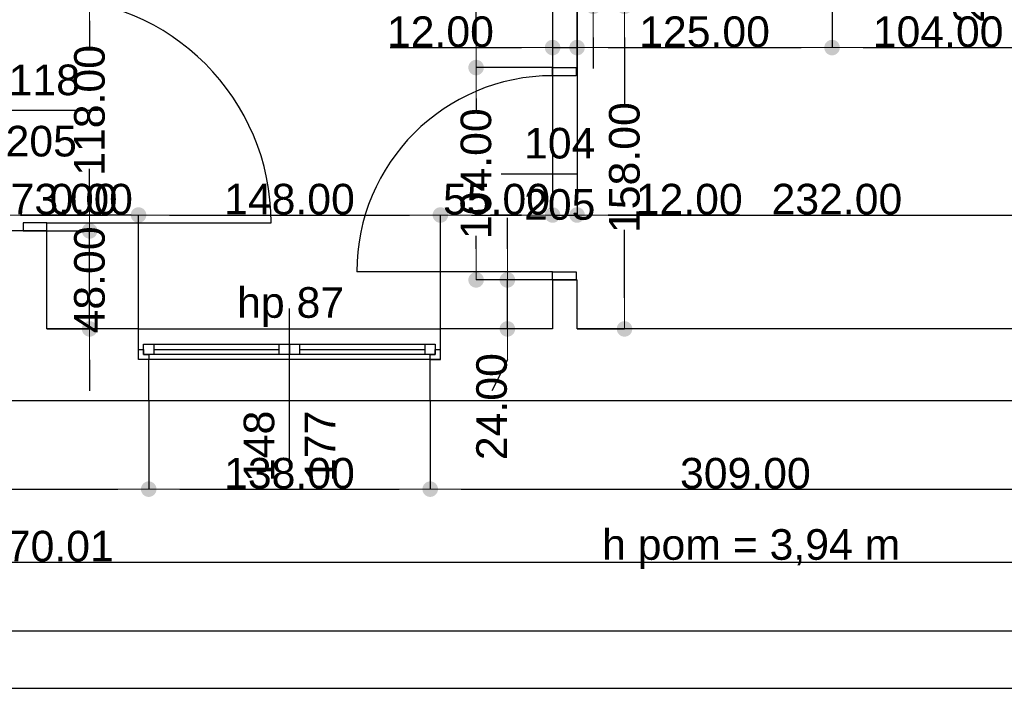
# Model space of a CAD drawing. Header units: millimetres. Extents: x -175445 to -20415, y -559200 to 231527.
# Tile 110 of 256: x -103991 to -99164, y -180731 to -177456. Entities that reach past the tile are written whole.
import ezdxf

# ---------------------------------------------------------------- set-up
doc = ezdxf.new("R2010")
doc.units = ezdxf.units.MM
doc.header["$MEASUREMENT"] = 0
doc.linetypes.add('Wipeout_Contour', pattern=[1000, 0, -1000])
for name, color, linetype in [('Drzwi', 7, 'Continuous'), ('Obiekt', 7, 'Continuous'), ('Okno', 7, 'Continuous'), ('Strop', 7, 'Continuous'), ('Tekst', 7, 'Continuous'), ('Wymiary', 9, 'Continuous'), ('Ściana', 7, 'Continuous')]:
    doc.layers.add(name, color=color, linetype=linetype)
doc.styles.add('Arial', font='txt')
doc.styles.add('Times new roman', font='txt')
doc.dimstyles.new('GENERATED_STYLE__1', dxfattribs={"dimtxt": 150, "dimasz": 152, "dimexe": 0.18, "dimexo": 0, "dimgap": 0.09, "dimtad": 1, "dimtih": 1, "dimtoh": 1, "dimlfac": 0.1, "dimzin": 0, "dimdsep": 46, "dimtxsty": 'Arial', "dimblk": 'ARROWHEAD_11', "dimblk1": 'ARROWHEAD_11', "dimblk2": 'ARROWHEAD_11', "dimcen": 0.09, "dimclrd": 256, "dimclre": 256, "dimclrt": 256, "dimazin": 0, "dimtfac": 1, "dimtdec": 4, "dimtmove": 0, "dimatfit": 3, "dimfxl": 1, "dimtolj": 1, "dimtzin": 0, "dimarcsym": 0})
doc.dimstyles.new('GENERATED_STYLE__2', dxfattribs={"dimtxt": 150, "dimasz": 152, "dimexe": 0.18, "dimexo": 0, "dimgap": 0.09, "dimtad": 1, "dimlfac": 0.1, "dimzin": 0, "dimdsep": 46, "dimtxsty": 'Arial', "dimblk": 'ARROWHEAD_11', "dimblk1": 'ARROWHEAD_11', "dimblk2": 'ARROWHEAD_11', "dimcen": 0.09, "dimclrd": 256, "dimclre": 256, "dimclrt": 256, "dimazin": 0, "dimtfac": 1, "dimtdec": 4, "dimtmove": 0, "dimatfit": 3, "dimfxl": 1, "dimtolj": 1, "dimtzin": 0, "dimarcsym": 0})

# ---------------------------------------------------------------- blocks, each defined once
blk = doc.blocks.new('ARROWHEAD_11')
at = {"color": 0, "linetype": 'Continuous', "lineweight": 0}
blk.add_line((0, 0), (-1, 0), dxfattribs=at)
at = {"color": 0, "linetype": 'Continuous', "lineweight": 0, "const_width": 0.25, "flags": 128}
blk.add_lwpolyline([(-0.125, 0, 1), (0.125, 0, 1)], format="xyb", close=True, dxfattribs=at)
blk = doc.blocks.new('*D1118')
at = {"layer": 'Defpoints', "color": 0}
for p in [(-104138, -178412.8), (-104418, -178970.6), (-104138, -178970.6)]:
    blk.add_point(p, dxfattribs=at)
at = {"layer": 'Wymiary', "lineweight": -2}
for p, q in [((-105230.3, -178412.8), (-104722, -178412.8)), ((-104722, -178412.8), (-104570, -178412.8)), ((-104418, -178970.6), (-104418, -178412.6)), ((-104418, -178412.8), (-104138, -178412.8)), ((-104138, -178970.6), (-104138, -178412.6)), ((-103986, -178412.8), (-103834, -178412.8))]:
    blk.add_line(p, q, dxfattribs=at)
at = {"layer": 'Wymiary', "lineweight": -2, "xscale": 152, "yscale": 152, "zscale": 152}
blk.add_blockref('ARROWHEAD_11', (-104418, -178412.8), dxfattribs=at)
at = {"layer": 'Wymiary', "lineweight": -2, "xscale": 152, "yscale": 152, "zscale": 152, "rotation": 180}
blk.add_blockref('ARROWHEAD_11', (-104138, -178412.8), dxfattribs=at)
at = {"layer": 'Wymiary', "lineweight": 13, "insert": (-104976.2, -178336.1), "char_height": 150, "attachment_point": 5, "style": 'Arial'}
blk.add_mtext('\\A1;28.00', dxfattribs=at)
blk = doc.blocks.new('*D1119')
at = {"layer": 'Defpoints', "color": 0}
for p in [(-104138, -178412.8), (-104138, -178810.6), (-104138, -178970.6)]:
    blk.add_point(p, dxfattribs=at)
at = {"layer": 'Wymiary', "lineweight": -2}
for p, q in [((-104290, -178412.8), (-104442, -178412.8)), ((-104138, -178970.6), (-104138, -178412.6)), ((-104138, -178810.6), (-104138, -178412.6)), ((-104138, -178412.8), (-104138, -178412.8)), ((-103834, -178412.8), (-103986, -178412.8)), ((-103444.8, -178412.8), (-103834, -178412.8))]:
    blk.add_line(p, q, dxfattribs=at)
at = {"layer": 'Wymiary', "lineweight": -2, "xscale": 152, "yscale": 152, "zscale": 152}
blk.add_blockref('ARROWHEAD_11', (-104138, -178412.8), dxfattribs=at)
at = {"layer": 'Wymiary', "lineweight": -2, "xscale": 152, "yscale": 152, "zscale": 152, "rotation": 180}
blk.add_blockref('ARROWHEAD_11', (-104138, -178412.8), dxfattribs=at)
at = {"layer": 'Wymiary', "lineweight": 13, "insert": (-103639.4, -178336.1), "char_height": 150, "attachment_point": 5, "style": 'Arial'}
blk.add_mtext('\\A1;0.00', dxfattribs=at)
blk = doc.blocks.new('*D1120')
at = {"layer": 'Defpoints', "color": 0}
for p in [(-103408, -178412.8), (-104138, -178810.6), (-103408, -178970.6)]:
    blk.add_point(p, dxfattribs=at)
at = {"layer": 'Wymiary', "lineweight": -2}
for p, q in [((-104138, -178810.6), (-104138, -178412.6)), ((-103986, -178412.8), (-103560, -178412.8)), ((-103408, -178970.6), (-103408, -178412.6))]:
    blk.add_line(p, q, dxfattribs=at)
at = {"layer": 'Wymiary', "lineweight": -2, "xscale": 152, "yscale": 152, "zscale": 152, "rotation": 180}
blk.add_blockref('ARROWHEAD_11', (-104138, -178412.8), dxfattribs=at)
at = {"layer": 'Wymiary', "lineweight": -2, "xscale": 152, "yscale": 152, "zscale": 152}
blk.add_blockref('ARROWHEAD_11', (-103408, -178412.8), dxfattribs=at)
at = {"layer": 'Wymiary', "lineweight": 13, "insert": (-103773, -178336), "char_height": 150, "attachment_point": 5, "style": 'Arial'}
blk.add_mtext('\\A1;73.00', dxfattribs=at)
blk = doc.blocks.new('*D1121')
at = {"layer": 'Defpoints', "color": 0}
for p in [(-101928, -178412.8), (-103408, -178970.6), (-101928, -178970.6)]:
    blk.add_point(p, dxfattribs=at)
at = {"layer": 'Wymiary', "lineweight": -2}
for p, q in [((-103408, -178970.6), (-103408, -178412.6)), ((-103256, -178412.8), (-102080, -178412.8)), ((-101928, -178970.6), (-101928, -178412.6))]:
    blk.add_line(p, q, dxfattribs=at)
at = {"layer": 'Wymiary', "lineweight": -2, "xscale": 152, "yscale": 152, "zscale": 152, "rotation": 180}
blk.add_blockref('ARROWHEAD_11', (-103408, -178412.8), dxfattribs=at)
at = {"layer": 'Wymiary', "lineweight": -2, "xscale": 152, "yscale": 152, "zscale": 152}
blk.add_blockref('ARROWHEAD_11', (-101928, -178412.8), dxfattribs=at)
at = {"layer": 'Wymiary', "lineweight": 13, "insert": (-102668, -178336.1), "char_height": 150, "attachment_point": 5, "style": 'Arial'}
blk.add_mtext('\\A1;148.00', dxfattribs=at)
blk = doc.blocks.new('*D1122')
at = {"layer": 'Defpoints', "color": 0}
for p in [(-101378, -169610.6), (-101378, -178412.8), (-101928, -178970.6)]:
    blk.add_point(p, dxfattribs=at)
at = {"layer": 'Wymiary', "lineweight": -2}
for p, q in [((-101378, -169610.6), (-101378, -178412.9)), ((-101928, -178970.6), (-101928, -178412.6)), ((-101776, -178412.8), (-101530, -178412.8))]:
    blk.add_line(p, q, dxfattribs=at)
at = {"layer": 'Wymiary', "lineweight": -2, "xscale": 152, "yscale": 152, "zscale": 152, "rotation": 180}
blk.add_blockref('ARROWHEAD_11', (-101928, -178412.8), dxfattribs=at)
at = {"layer": 'Wymiary', "lineweight": -2, "xscale": 152, "yscale": 152, "zscale": 152}
blk.add_blockref('ARROWHEAD_11', (-101378, -178412.8), dxfattribs=at)
at = {"layer": 'Wymiary', "lineweight": 13, "insert": (-101653, -178336.1), "char_height": 150, "attachment_point": 5, "style": 'Arial'}
blk.add_mtext('\\A1;55.00', dxfattribs=at)
blk = doc.blocks.new('*D1123')
at = {"layer": 'Defpoints', "color": 0}
for p in [(-101378, -169610.6), (-101258, -169610.6), (-101258, -178412.8)]:
    blk.add_point(p, dxfattribs=at)
at = {"layer": 'Wymiary', "lineweight": -2}
for p, q in [((-101378, -169610.6), (-101378, -178412.9)), ((-101258, -169610.6), (-101258, -178412.9)), ((-101530, -178412.8), (-101682, -178412.8)), ((-101378, -178412.8), (-101258, -178412.8)), ((-100954, -178412.8), (-101106, -178412.8)), ((-100462.4, -178412.8), (-100954, -178412.8))]:
    blk.add_line(p, q, dxfattribs=at)
at = {"layer": 'Wymiary', "lineweight": -2, "xscale": 152, "yscale": 152, "zscale": 152}
blk.add_blockref('ARROWHEAD_11', (-101378, -178412.8), dxfattribs=at)
at = {"layer": 'Wymiary', "lineweight": -2, "xscale": 152, "yscale": 152, "zscale": 152, "rotation": 180}
blk.add_blockref('ARROWHEAD_11', (-101258, -178412.8), dxfattribs=at)
at = {"layer": 'Wymiary', "lineweight": 13, "insert": (-100708.2, -178336.1), "char_height": 150, "attachment_point": 5, "style": 'Arial'}
blk.add_mtext('\\A1;12.00', dxfattribs=at)
blk = doc.blocks.new('*D1124')
at = {"layer": 'Defpoints', "color": 0}
for p in [(-101258, -169610.6), (-98938, -178412.8), (-98938, -178970.6)]:
    blk.add_point(p, dxfattribs=at)
at = {"layer": 'Wymiary', "lineweight": -2}
for p, q in [((-101258, -169610.6), (-101258, -178412.9)), ((-101106, -178412.8), (-99090, -178412.8)), ((-98938, -178970.6), (-98938, -178412.6))]:
    blk.add_line(p, q, dxfattribs=at)
at = {"layer": 'Wymiary', "lineweight": -2, "xscale": 152, "yscale": 152, "zscale": 152, "rotation": 180}
blk.add_blockref('ARROWHEAD_11', (-101258, -178412.8), dxfattribs=at)
at = {"layer": 'Wymiary', "lineweight": -2, "xscale": 152, "yscale": 152, "zscale": 152}
blk.add_blockref('ARROWHEAD_11', (-98938, -178412.8), dxfattribs=at)
at = {"layer": 'Wymiary', "lineweight": 13, "insert": (-99984.2, -178336), "char_height": 150, "attachment_point": 5, "style": 'Arial'}
blk.add_mtext('\\A1;232.00', dxfattribs=at)
blk = doc.blocks.new('*D1445')
at = {"layer": 'Defpoints', "color": 0}
for p in [(-101378, -169610.6), (-101258, -169610.6), (-101258, -177592.8)]:
    blk.add_point(p, dxfattribs=at)
at = {"layer": 'Wymiary', "lineweight": -2}
for p, q in [((-101378, -169610.6), (-101378, -177593)), ((-101258, -169610.6), (-101258, -177593)), ((-102173.7, -177592.8), (-101682, -177592.8)), ((-101682, -177592.8), (-101530, -177592.8)), ((-101378, -177592.8), (-101258, -177592.8)), ((-101106, -177592.8), (-100954, -177592.8))]:
    blk.add_line(p, q, dxfattribs=at)
at = {"layer": 'Wymiary', "lineweight": -2, "xscale": 152, "yscale": 152, "zscale": 152}
blk.add_blockref('ARROWHEAD_11', (-101378, -177592.8), dxfattribs=at)
at = {"layer": 'Wymiary', "lineweight": -2, "xscale": 152, "yscale": 152, "zscale": 152, "rotation": 180}
blk.add_blockref('ARROWHEAD_11', (-101258, -177592.8), dxfattribs=at)
at = {"layer": 'Wymiary', "lineweight": 13, "insert": (-101927.9, -177516.1), "char_height": 150, "attachment_point": 5, "style": 'Arial'}
blk.add_mtext('\\A1;12.00', dxfattribs=at)
blk = doc.blocks.new('*D1446')
at = {"layer": 'Defpoints', "color": 0}
for p in [(-101258, -169610.6), (-100008, -177390.6), (-100008, -177592.8)]:
    blk.add_point(p, dxfattribs=at)
at = {"layer": 'Wymiary', "lineweight": -2}
for p, q in [((-101258, -169610.6), (-101258, -177593)), ((-100008, -177390.6), (-100008, -177593)), ((-101106, -177592.8), (-100160, -177592.8))]:
    blk.add_line(p, q, dxfattribs=at)
at = {"layer": 'Wymiary', "lineweight": -2, "xscale": 152, "yscale": 152, "zscale": 152, "rotation": 180}
blk.add_blockref('ARROWHEAD_11', (-101258, -177592.8), dxfattribs=at)
at = {"layer": 'Wymiary', "lineweight": -2, "xscale": 152, "yscale": 152, "zscale": 152}
blk.add_blockref('ARROWHEAD_11', (-100008, -177592.8), dxfattribs=at)
at = {"layer": 'Wymiary', "lineweight": 13, "insert": (-100633, -177516.1), "char_height": 150, "attachment_point": 5, "style": 'Arial'}
blk.add_mtext('\\A1;125.00', dxfattribs=at)
blk = doc.blocks.new('*D1447')
at = {"layer": 'Defpoints', "color": 0}
for p in [(-100008, -177390.6), (-98968, -177390.6), (-98968, -177592.8)]:
    blk.add_point(p, dxfattribs=at)
at = {"layer": 'Wymiary', "lineweight": -2}
for p, q in [((-100008, -177390.6), (-100008, -177593)), ((-98968, -177390.6), (-98968, -177593)), ((-99856, -177592.8), (-99120, -177592.8))]:
    blk.add_line(p, q, dxfattribs=at)
at = {"layer": 'Wymiary', "lineweight": -2, "xscale": 152, "yscale": 152, "zscale": 152, "rotation": 180}
blk.add_blockref('ARROWHEAD_11', (-100008, -177592.8), dxfattribs=at)
at = {"layer": 'Wymiary', "lineweight": -2, "xscale": 152, "yscale": 152, "zscale": 152}
blk.add_blockref('ARROWHEAD_11', (-98968, -177592.8), dxfattribs=at)
at = {"layer": 'Wymiary', "lineweight": 13, "insert": (-99488, -177516.1), "char_height": 150, "attachment_point": 5, "style": 'Arial'}
blk.add_mtext('\\A1;104.00', dxfattribs=at)
blk = doc.blocks.new('*D1462')
at = {"layer": 'Defpoints', "color": 0}
for p in [(-101025.4, -177390.6), (-97418, -177390.6), (-101258, -178970.6)]:
    blk.add_point(p, dxfattribs=at)
at = {"layer": 'Wymiary', "lineweight": -2}
for p, q in [((-97418, -177390.6), (-101025.6, -177390.6)), ((-101025.4, -177542.6), (-101025.4, -177876.5)), ((-101025.4, -178818.6), (-101025.4, -178484.8)), ((-101258, -178970.6), (-101025.2, -178970.6))]:
    blk.add_line(p, q, dxfattribs=at)
at = {"layer": 'Wymiary', "lineweight": -2, "xscale": 152, "yscale": 152, "zscale": 152}
for p, rotation in [((-101025.4, -177390.6), 90), ((-101025.4, -178970.6), 270)]:
    blk.add_blockref('ARROWHEAD_11', p, dxfattribs=dict(at, rotation=rotation))
at = {"layer": 'Wymiary', "lineweight": 13, "insert": (-101025.4, -178180.6), "char_height": 150, "attachment_point": 5, "rotation": 90, "style": 'Arial'}
blk.add_mtext('\\A1;158.00', dxfattribs=at)
blk = doc.blocks.new('*D1463')
at = {"layer": 'Defpoints', "color": 0}
for p in [(-101258, -177390.6), (-101178.7, -177390.6), (-97418, -177390.6)]:
    blk.add_point(p, dxfattribs=at)
at = {"layer": 'Wymiary', "lineweight": -2}
for p, q in [((-101178.7, -177238.6), (-101102.1, -177086.6)), ((-101258, -177390.6), (-101178.6, -177390.6)), ((-97418, -177390.6), (-101178.9, -177390.6)), ((-101178.7, -177390.6), (-101178.7, -177390.6)), ((-101178.7, -177542.6), (-101178.7, -177694.6))]:
    blk.add_line(p, q, dxfattribs=at)
at = {"layer": 'Wymiary', "lineweight": -2, "xscale": 152, "yscale": 152, "zscale": 152}
for rotation in [270, 90]:
    blk.add_blockref('ARROWHEAD_11', (-101178.7, -177390.6), dxfattribs=dict(at, rotation=rotation))
at = {"layer": 'Wymiary', "lineweight": 13, "insert": (-101102.1, -177010), "char_height": 150, "attachment_point": 5, "rotation": 90, "style": 'Arial'}
blk.add_mtext('\\A1;0.00', dxfattribs=at)
blk = doc.blocks.new('*D1481')
at = {"layer": 'Defpoints', "color": 0}
for p in [(-101599.7, -178730.6), (-101378, -178730.6), (-101378, -178970.6)]:
    blk.add_point(p, dxfattribs=at)
at = {"layer": 'Wymiary', "lineweight": -2}
for p, q in [((-101599.7, -178578.6), (-101599.7, -178426.6)), ((-101378, -178730.6), (-101599.8, -178730.6)), ((-101599.7, -178970.6), (-101599.7, -178730.6)), ((-101378, -178970.6), (-101599.8, -178970.6)), ((-101599.7, -179122.6), (-101676.3, -179274.6))]:
    blk.add_line(p, q, dxfattribs=at)
at = {"layer": 'Wymiary', "lineweight": -2, "xscale": 152, "yscale": 152, "zscale": 152}
for p, rotation in [((-101599.7, -178730.6), 270), ((-101599.7, -178970.6), 90)]:
    blk.add_blockref('ARROWHEAD_11', p, dxfattribs=dict(at, rotation=rotation))
at = {"layer": 'Wymiary', "lineweight": 13, "insert": (-101676.3, -179351.3), "char_height": 150, "attachment_point": 5, "rotation": 90, "style": 'Arial'}
blk.add_mtext('\\A1;24.00', dxfattribs=at)
blk = doc.blocks.new('*D1482')
at = {"layer": 'Defpoints', "color": 0}
for p in [(-101753, -177690.6), (-101378, -177690.6), (-101378, -178730.6)]:
    blk.add_point(p, dxfattribs=at)
at = {"layer": 'Wymiary', "lineweight": -2}
for p, q in [((-101378, -177690.6), (-101753.2, -177690.6)), ((-101753, -177842.6), (-101753, -177906.5)), ((-101753, -178578.6), (-101753, -178514.8)), ((-101378, -178730.6), (-101753.2, -178730.6))]:
    blk.add_line(p, q, dxfattribs=at)
at = {"layer": 'Wymiary', "lineweight": -2, "xscale": 152, "yscale": 152, "zscale": 152}
for p, rotation in [((-101753, -177690.6), 90), ((-101753, -178730.6), 270)]:
    blk.add_blockref('ARROWHEAD_11', p, dxfattribs=dict(at, rotation=rotation))
at = {"layer": 'Wymiary', "lineweight": 13, "insert": (-101753, -178210.6), "char_height": 150, "attachment_point": 5, "rotation": 90, "style": 'Arial'}
blk.add_mtext('\\A1;104.00', dxfattribs=at)
blk = doc.blocks.new('*D1483')
at = {"layer": 'Defpoints', "color": 0}
for p in [(-101753, -173100.6), (-101378, -173100.6), (-101378, -177690.6)]:
    blk.add_point(p, dxfattribs=at)
at = {"layer": 'Wymiary', "lineweight": -2}
for p, q in [((-101378, -173100.6), (-101753.2, -173100.6)), ((-101753, -173252.6), (-101753, -175081.4)), ((-101753, -177538.6), (-101753, -175709.8)), ((-101378, -177690.6), (-101753.2, -177690.6))]:
    blk.add_line(p, q, dxfattribs=at)
at = {"layer": 'Wymiary', "lineweight": -2, "xscale": 152, "yscale": 152, "zscale": 152}
for p, rotation in [((-101753, -173100.6), 90), ((-101753, -177690.6), 270)]:
    blk.add_blockref('ARROWHEAD_11', p, dxfattribs=dict(at, rotation=rotation))
at = {"layer": 'Wymiary', "lineweight": 13, "insert": (-101753, -175395.6), "char_height": 150, "attachment_point": 5, "rotation": 90, "style": 'Arial'}
blk.add_mtext('\\A1;459.00', dxfattribs=at)
blk = doc.blocks.new('*D1669')
at = {"layer": 'Defpoints', "color": 0}
for p in [(-103858, -178490.6), (-103647.7, -178490.6), (-103858, -178970.6)]:
    blk.add_point(p, dxfattribs=at)
at = {"layer": 'Wymiary', "lineweight": -2}
for p, q in [((-103647.7, -178338.6), (-103647.7, -178186.6)), ((-103858, -178490.6), (-103647.5, -178490.6)), ((-103647.7, -178970.6), (-103647.7, -178490.6)), ((-103858, -178970.6), (-103647.5, -178970.6)), ((-103647.7, -179122.6), (-103647.7, -179274.6))]:
    blk.add_line(p, q, dxfattribs=at)
at = {"layer": 'Wymiary', "lineweight": -2, "xscale": 152, "yscale": 152, "zscale": 152}
for p, rotation in [((-103647.7, -178490.6), 270), ((-103647.7, -178970.6), 90)]:
    blk.add_blockref('ARROWHEAD_11', p, dxfattribs=dict(at, rotation=rotation))
at = {"layer": 'Wymiary', "lineweight": 13, "insert": (-103647.7, -178730.6), "char_height": 150, "attachment_point": 5, "rotation": 90, "style": 'Arial'}
blk.add_mtext('\\A1;48.00', dxfattribs=at)
blk = doc.blocks.new('*D1670')
at = {"layer": 'Defpoints', "color": 0}
for p in [(-103858, -177310.6), (-103647.7, -177310.6), (-103858, -178490.6)]:
    blk.add_point(p, dxfattribs=at)
at = {"layer": 'Wymiary', "lineweight": -2}
for p, q in [((-103858, -177310.6), (-103647.5, -177310.6)), ((-103647.7, -177462.6), (-103647.7, -177596.5)), ((-103647.7, -178338.6), (-103647.7, -178204.8)), ((-103858, -178490.6), (-103647.5, -178490.6))]:
    blk.add_line(p, q, dxfattribs=at)
at = {"layer": 'Wymiary', "lineweight": -2, "xscale": 152, "yscale": 152, "zscale": 152}
for p, rotation in [((-103647.7, -177310.6), 90), ((-103647.7, -178490.6), 270)]:
    blk.add_blockref('ARROWHEAD_11', p, dxfattribs=dict(at, rotation=rotation))
at = {"layer": 'Wymiary', "lineweight": 13, "insert": (-103647.7, -177900.6), "char_height": 150, "attachment_point": 5, "rotation": 90, "style": 'Arial'}
blk.add_mtext('\\A1;118.00', dxfattribs=at)
blk = doc.blocks.new('*D1723')
at = {"layer": 'Defpoints', "color": 0}
for p in [(-106898, -179320.6), (-103358, -179320.6), (-103358, -179755.3)]:
    blk.add_point(p, dxfattribs=at)
at = {"layer": 'Wymiary', "lineweight": -2}
for p, q in [((-106898, -179320.6), (-106898, -179755.4)), ((-103358, -179320.6), (-103358, -179755.4)), ((-106746, -179755.3), (-103510, -179755.3))]:
    blk.add_line(p, q, dxfattribs=at)
at = {"layer": 'Wymiary', "lineweight": -2, "xscale": 152, "yscale": 152, "zscale": 152, "rotation": 180}
blk.add_blockref('ARROWHEAD_11', (-106898, -179755.3), dxfattribs=at)
at = {"layer": 'Wymiary', "lineweight": -2, "xscale": 152, "yscale": 152, "zscale": 152}
blk.add_blockref('ARROWHEAD_11', (-103358, -179755.3), dxfattribs=at)
at = {"layer": 'Wymiary', "lineweight": 13, "insert": (-105128, -179678.5), "char_height": 150, "attachment_point": 5, "style": 'Arial'}
blk.add_mtext('\\A1;354.00', dxfattribs=at)
blk = doc.blocks.new('*D1724')
at = {"layer": 'Defpoints', "color": 0}
for p in [(-103358, -179320.6), (-101978, -179320.6), (-101978, -179755.3)]:
    blk.add_point(p, dxfattribs=at)
at = {"layer": 'Wymiary', "lineweight": -2}
for p, q in [((-103358, -179320.6), (-103358, -179755.4)), ((-101978, -179320.6), (-101978, -179755.4)), ((-103206, -179755.3), (-102130, -179755.3))]:
    blk.add_line(p, q, dxfattribs=at)
at = {"layer": 'Wymiary', "lineweight": -2, "xscale": 152, "yscale": 152, "zscale": 152, "rotation": 180}
blk.add_blockref('ARROWHEAD_11', (-103358, -179755.3), dxfattribs=at)
at = {"layer": 'Wymiary', "lineweight": -2, "xscale": 152, "yscale": 152, "zscale": 152}
blk.add_blockref('ARROWHEAD_11', (-101978, -179755.3), dxfattribs=at)
at = {"layer": 'Wymiary', "lineweight": 13, "insert": (-102668, -179678.5), "char_height": 150, "attachment_point": 5, "style": 'Arial'}
blk.add_mtext('\\A1;138.00', dxfattribs=at)
blk = doc.blocks.new('*D1725')
at = {"layer": 'Defpoints', "color": 0}
for p in [(-101978, -179320.6), (-98888, -179320.6), (-98888, -179755.3)]:
    blk.add_point(p, dxfattribs=at)
at = {"layer": 'Wymiary', "lineweight": -2}
for p, q in [((-101978, -179320.6), (-101978, -179755.4)), ((-98888, -179320.6), (-98888, -179755.4)), ((-101826, -179755.3), (-99040, -179755.3))]:
    blk.add_line(p, q, dxfattribs=at)
at = {"layer": 'Wymiary', "lineweight": -2, "xscale": 152, "yscale": 152, "zscale": 152, "rotation": 180}
blk.add_blockref('ARROWHEAD_11', (-101978, -179755.3), dxfattribs=at)
at = {"layer": 'Wymiary', "lineweight": -2, "xscale": 152, "yscale": 152, "zscale": 152}
blk.add_blockref('ARROWHEAD_11', (-98888, -179755.3), dxfattribs=at)
at = {"layer": 'Wymiary', "lineweight": 13, "insert": (-100433, -179678.5), "char_height": 150, "attachment_point": 5, "style": 'Arial'}
blk.add_mtext('\\A1;309.00', dxfattribs=at)
blk = doc.blocks.new('*D1735')
at = {"layer": 'Defpoints', "color": 0}
for p in [(-67558, -174460.7), (-67558, -180112.2), (-140258, -180730.6)]:
    blk.add_point(p, dxfattribs=at)
at = {"layer": 'Wymiary', "lineweight": -2}
for p, q in [((-67558, -174460.7), (-67558, -180112.4)), ((-140258, -180730.6), (-140258, -180112)), ((-140106, -180112.2), (-67710, -180112.2))]:
    blk.add_line(p, q, dxfattribs=at)
at = {"layer": 'Wymiary', "lineweight": -2, "xscale": 152, "yscale": 152, "zscale": 152, "rotation": 180}
blk.add_blockref('ARROWHEAD_11', (-140258, -180112.2), dxfattribs=at)
at = {"layer": 'Wymiary', "lineweight": -2, "xscale": 152, "yscale": 152, "zscale": 152}
blk.add_blockref('ARROWHEAD_11', (-67558, -180112.2), dxfattribs=at)
at = {"layer": 'Wymiary', "lineweight": 13, "insert": (-103908, -180035.5), "char_height": 150, "attachment_point": 5, "style": 'Arial'}
blk.add_mtext('\\A1;7270.01', dxfattribs=at)

msp = doc.modelspace()

# ---------------------------------------------------------------- linework, layer by layer
at = {"layer": 'Drzwi', "color": 253}
for p, q in [((-101378.019, -177730.636), (-101378.019, -177690.636)), ((-101378.019, -177690.636), (-101263.019, -177690.636)), ((-101378.019, -177690.636), (-101263.019, -177690.636)), ((-101263.019, -177690.636), (-101263.019, -177730.636)), ((-101263.019, -177730.636), (-101378.019, -177730.636)), ((-103858.019, -178450.636), (-103973.019, -178450.636)), ((-103973.019, -178450.636), (-103973.019, -178490.636)), ((-103858.019, -178490.636), (-103858.019, -178450.636)), ((-103858.019, -178450.636), (-102758.019, -178450.636)), ((-103973.019, -178490.636), (-103858.019, -178490.636)), ((-103858.019, -178490.636), (-103973.019, -178490.636)), ((-101378.019, -178690.636), (-102338.019, -178690.636)), ((-101378.019, -178730.636), (-101378.019, -178690.636)), ((-101378.019, -178690.636), (-101263.019, -178690.636)), ((-101263.019, -178690.636), (-101263.019, -178730.636)), ((-101263.019, -178730.636), (-101378.019, -178730.636)), ((-101378.019, -178730.636), (-101263.019, -178730.636))]:
    msp.add_line(p, q, dxfattribs=at)
for centre, radius, start, end in [((-103858.019, -178450.636), 1100, 0, 90), ((-101378.019, -178690.636), 960, 90, 180)]:
    msp.add_arc(centre, radius, start, end, dxfattribs=at)
at = {"layer": 'Obiekt', "color": 253}
for p, q in [((-103606.64, -177900.636), (-104138.019, -177900.636)), ((-101629.397, -178210.636), (-101258.019, -178210.636)), ((-102668.019, -179620.636), (-102668.019, -178870.636))]:
    msp.add_line(p, q, dxfattribs=at)
at = {"layer": 'Okno', "color": 253}
for p, q in [((-103408.019, -178970.636), (-101928.019, -178970.636)), ((-103408.019, -179070.636), (-103383.019, -179070.636)), ((-103408.019, -179120.636), (-103408.019, -179070.636)), ((-103383.019, -179045.636), (-103333.019, -179045.636)), ((-103383.019, -179095.636), (-103383.019, -179045.636)), ((-103383.019, -179070.636), (-103383.019, -179095.636)), ((-103333.019, -179045.636), (-102718.019, -179045.636)), ((-103333.019, -179045.636), (-103333.019, -179095.636)), ((-103333.019, -179045.636), (-102718.019, -179045.636)), ((-103333.019, -179070.636), (-102718.019, -179070.636)), ((-102718.019, -179095.636), (-102718.019, -179045.636)), ((-102718.019, -179045.636), (-102668.019, -179045.636)), ((-102668.019, -179045.636), (-102668.019, -179095.636)), ((-102668.019, -179045.636), (-102618.019, -179045.636)), ((-102668.019, -179095.636), (-102668.019, -179045.636)), ((-102618.019, -179045.636), (-102003.019, -179045.636)), ((-102618.019, -179045.636), (-102618.019, -179095.636)), ((-102618.019, -179045.636), (-102003.019, -179045.636)), ((-102618.019, -179070.636), (-102003.019, -179070.636)), ((-102003.019, -179095.636), (-102003.019, -179045.636)), ((-102003.019, -179045.636), (-101953.019, -179045.636)), ((-101953.019, -179045.636), (-101953.019, -179095.636)), ((-101953.019, -179095.636), (-101953.019, -179070.636)), ((-101953.019, -179070.636), (-101928.019, -179070.636)), ((-101928.019, -179120.636), (-101928.019, -179070.636)), ((-103358.019, -179120.636), (-103408.019, -179120.636)), ((-103358.019, -179120.636), (-103408.019, -179120.636)), ((-103383.019, -179095.636), (-103358.019, -179095.636)), ((-103333.019, -179095.636), (-103383.019, -179095.636)), ((-103358.019, -179095.636), (-103358.019, -179120.636)), ((-102668.019, -179120.636), (-103358.019, -179120.636)), ((-102718.019, -179095.636), (-103333.019, -179095.636)), ((-102668.019, -179095.636), (-102718.019, -179095.636)), ((-102618.019, -179095.636), (-102668.019, -179095.636)), ((-101978.019, -179120.636), (-102668.019, -179120.636)), ((-102003.019, -179095.636), (-102618.019, -179095.636)), ((-101953.019, -179095.636), (-102003.019, -179095.636)), ((-101978.019, -179120.636), (-101978.019, -179095.636)), ((-101978.019, -179095.636), (-101953.019, -179095.636)), ((-101928.019, -179120.636), (-101978.019, -179120.636)), ((-101978.019, -179120.636), (-101928.019, -179120.636)), ((-103358.019, -179320.636), (-101978.019, -179320.636))]:
    msp.add_line(p, q, dxfattribs=at)
at = {"layer": 'Strop', "color": 253, "flags": 128}
msp.add_lwpolyline([(-125806.601, -151285.909, -0.01791801), (-118229.318, -152004.441, -0.00776908), (-114963.359, -152484.403), (-114963.364, -152484.434, -0.034913), (-97147.904, -156667.71, -0.03139835), (-83179.127, -161981.022, -0.00358934), (-81600.813, -162721.346, -0.01554929), (-75154.286, -166178.424, -0.0168287), (-67557.968, -170885.339), (-67557.968, -174624.675), (-74808.018, -174624.675), (-74808.018, -179320.636), (-96528.019, -179320.636), (-96528.019, -180730.636), (-140258.019, -180730.636)], format="xyb", dxfattribs=at)
at = {"layer": 'Ściana', "color": 253}
for p, q in [((-101378.019, -177690.636), (-101263.019, -177690.636)), ((-101263.019, -177690.636), (-101258.019, -177690.636)), ((-103973.019, -178490.636), (-104138.019, -178490.636)), ((-103858.019, -178490.636), (-103973.019, -178490.636)), ((-101378.019, -178730.636), (-101263.019, -178730.636)), ((-101263.019, -178730.636), (-101258.019, -178730.636)), ((-103408.019, -179070.636), (-103408.019, -178970.636)), ((-101928.019, -179070.636), (-101928.019, -178970.636)), ((-103408.019, -179120.636), (-103408.019, -179070.636)), ((-101928.019, -179120.636), (-101928.019, -179070.636)), ((-103358.019, -179120.636), (-103408.019, -179120.636)), ((-103358.019, -179320.636), (-103358.019, -179120.636)), ((-101978.019, -179320.636), (-101978.019, -179120.636)), ((-101978.019, -179120.636), (-101928.019, -179120.636))]:
    msp.add_line(p, q, dxfattribs=at)
at = {"layer": 'Ściana', "color": 253, "flags": 128}
for points in [[(-101378.019, -173100.636), (-101378.019, -177690.636)], [(-101258.019, -177690.636), (-101258.019, -177390.636)], [(-103858.019, -178970.636), (-103858.019, -178490.636)], [(-101378.019, -178730.636), (-101378.019, -178970.636)], [(-101258.019, -178970.636), (-101258.019, -178730.636)], [(-103408.019, -178970.636), (-103858.019, -178970.636)], [(-101378.019, -178970.636), (-101928.019, -178970.636)], [(-98938.019, -178970.636), (-101258.019, -178970.636)], [(-106898.019, -179320.636), (-103358.019, -179320.636)], [(-101978.019, -179320.636), (-98888.019, -179320.636)]]:
    msp.add_lwpolyline(points, dxfattribs=at)

# ---------------------------------------------------------------- texts
at = {"layer": 'Obiekt', "color": 253, "char_height": 150, "attachment_point": 7, "rotation": 90, "style": 'Arial'}
for s, insert in [('\\A1;{\\fArial|b0|i0|c238|p38;205}', (-99260.55, -177472.296)), ('\\A1;{\\fArial|b0|i0|c238|p38;148}', (-102740.55, -179720.636)), ('\\A1;{\\fArial|b0|i0|c238|p38;177}', (-102443.019, -179720.636))]:
    msp.add_mtext(s, dxfattribs=dict(at, insert=insert))
at = {"layer": 'Obiekt', "color": 253, "char_height": 150, "attachment_point": 7, "style": 'Arial'}
for s, insert in [('\\A1;{\\fArial|b0|i0|c238|p38;118}', (-104044.593, -177828.104)), ('\\A1;{\\fArial|b0|i0|c238|p38;205}', (-104059.679, -178128.104)), ('\\A1;{\\fArial|b0|i0|c238|p38;104}', (-101517.845, -178138.104)), ('\\A1;{\\fArial|b0|i0|c238|p38;205}', (-101517.845, -178438.104)), ('\\A1;{\\fArial|b0|i0|c238|p38;hp 87}', (-102924.476, -178961.47))]:
    msp.add_mtext(s, dxfattribs=dict(at, insert=insert))
at = {"layer": 'Tekst', "color": 253, "insert": (-100404.433, -179951.325), "char_height": 150, "attachment_point": 2, "style": 'Times new roman'}
msp.add_mtext('\\A1;{\\fArial|b0|i0|c0|p38;h pom = 3,94 m}', dxfattribs=at)

# ---------------------------------------------------------------- dimensions: what is measured, and where the dimension line sits
at = {"layer": 'Wymiary', "color": 8, "lineweight": 13}
for base, p1, p2, picture, middle in [((-101258.019, -177592.777), (-101378.019, -169610.636), (-101258.019, -169610.636), '*D1445', (-101927.88, -177592.777)), ((-101378.019, -178412.768), (-101928.019, -178970.636), (-101378.019, -169610.636), '*D1122', (-101653.019, -178412.768)), ((-101258.019, -178412.768), (-101378.019, -169610.636), (-101258.019, -169610.636), '*D1123', (-100708.158, -178412.768)), ((-98938.019, -178412.768), (-101258.019, -169610.636), (-98938.019, -178970.636), '*D1124', (-99984.19, -178412.768)), ((-100008.019, -177592.777), (-101258.019, -169610.636), (-100008.019, -177390.636), '*D1446', (-100633.019, -177592.777)), ((-98968.019, -177592.777), (-100008.019, -177390.636), (-98968.019, -177390.636), '*D1447', (-99488.019, -177592.777)), ((-104138.019, -178412.768), (-104418.019, -178970.636), (-104138.019, -178970.636), '*D1118', (-104976.219, -178412.768)), ((-104138.018741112, -178412.768002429), (-104138.018741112, -178970.635763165), (-104138.018741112, -178810.635763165), '*D1119', (-103639.368713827, -178412.768002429)), ((-103408.019, -178412.768), (-104138.019, -178810.636), (-103408.019, -178970.636), '*D1120', (-103773.019, -178412.768)), ((-101928.019, -178412.768), (-103408.019, -178970.636), (-101928.019, -178970.636), '*D1121', (-102668.019, -178412.768)), ((-103358.019, -179755.251), (-106898.019, -179320.636), (-103358.019, -179320.636), '*D1723', (-105128.019, -179755.251)), ((-101978.019, -179755.251), (-103358.019, -179320.636), (-101978.019, -179320.636), '*D1724', (-102668.019, -179755.251)), ((-98888.019, -179755.251), (-101978.019, -179320.636), (-98888.019, -179320.636), '*D1725', (-100433.019, -179755.251))]:
    dim = msp.add_linear_dim(base=base, p1=p1, p2=p2, dimstyle='GENERATED_STYLE__1', dxfattribs=at)
    dim.commit()
    dim.dimension.update_dxf_attribs({"geometry": picture, "text_midpoint": middle, "dimtype": 160})
for base, p1, p2, picture, middle in [((-101753.019, -173100.636), (-101378.019, -177690.636), (-101378.019, -173100.636), '*D1483', (-101753.019, -175395.636)), ((-101178.73432347, -177390.635763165), (-97418.018741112, -177390.635763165), (-101258.018741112, -177390.635763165), '*D1463', (-101102.058375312, -177009.959815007)), ((-103647.663, -177310.636), (-103858.019, -178490.636), (-103858.019, -177310.636), '*D1670', (-103647.663, -177900.636)), ((-101025.382, -177390.636), (-101258.019, -178970.636), (-97418.019, -177390.636), '*D1462', (-101025.382, -178180.636)), ((-101753.019, -177690.636), (-101378.019, -178730.636), (-101378.019, -177690.636), '*D1482', (-101753.019, -178210.636)), ((-103647.663, -178490.636), (-103858.019, -178970.636), (-103858.019, -178490.636), '*D1669', (-103647.663, -178730.636)), ((-101599.667, -178730.636), (-101378.019, -178970.636), (-101378.019, -178730.636), '*D1481', (-101676.343, -179351.312))]:
    dim = msp.add_linear_dim(base=base, p1=p1, p2=p2, angle=90, dimstyle='GENERATED_STYLE__2', dxfattribs=at)
    dim.commit()
    dim.dimension.update_dxf_attribs({"geometry": picture, "text_midpoint": middle, "dimtype": 160, "text_rotation": 90})

# ---------------------------------------------------------------- next in the draw order: wipeouts: each hides what was drawn before it
at = {"color": 253, "linetype": 'Wipeout_Contour', "lineweight": 0, "ltscale": 477383.047514}
msp.add_wipeout([(-96878.019, -180450.636), (-139918.019, -180450.636), (-140258.019, -180730.636), (-96528.019, -180730.636)], dxfattribs=at).dxf.layer = 'Ściana'

# ---------------------------------------------------------------- next in the draw order: linework, layer by layer
at = {"layer": 'Ściana', "color": 253, "flags": 128}
for points in [[(-96878.019, -180450.636), (-140258.019, -180450.636)], [(-140258.019, -180730.636), (-96528.019, -180730.636)]]:
    msp.add_lwpolyline(points, dxfattribs=at)

# ---------------------------------------------------------------- next in the draw order: dimensions: what is measured, and where the dimension line sits
at = {"layer": 'Wymiary', "color": 8, "lineweight": 13}
dim = msp.add_linear_dim(base=(-67557.968, -180112.207), p1=(-140258.019, -180730.636), p2=(-67557.968, -174460.715), dimstyle='GENERATED_STYLE__1', dxfattribs=at)
dim.commit()
dim.dimension.update_dxf_attribs({"geometry": '*D1735', "text_midpoint": (-103907.994, -180112.207), "dimtype": 160})

doc.saveas('drawing.dxf')
